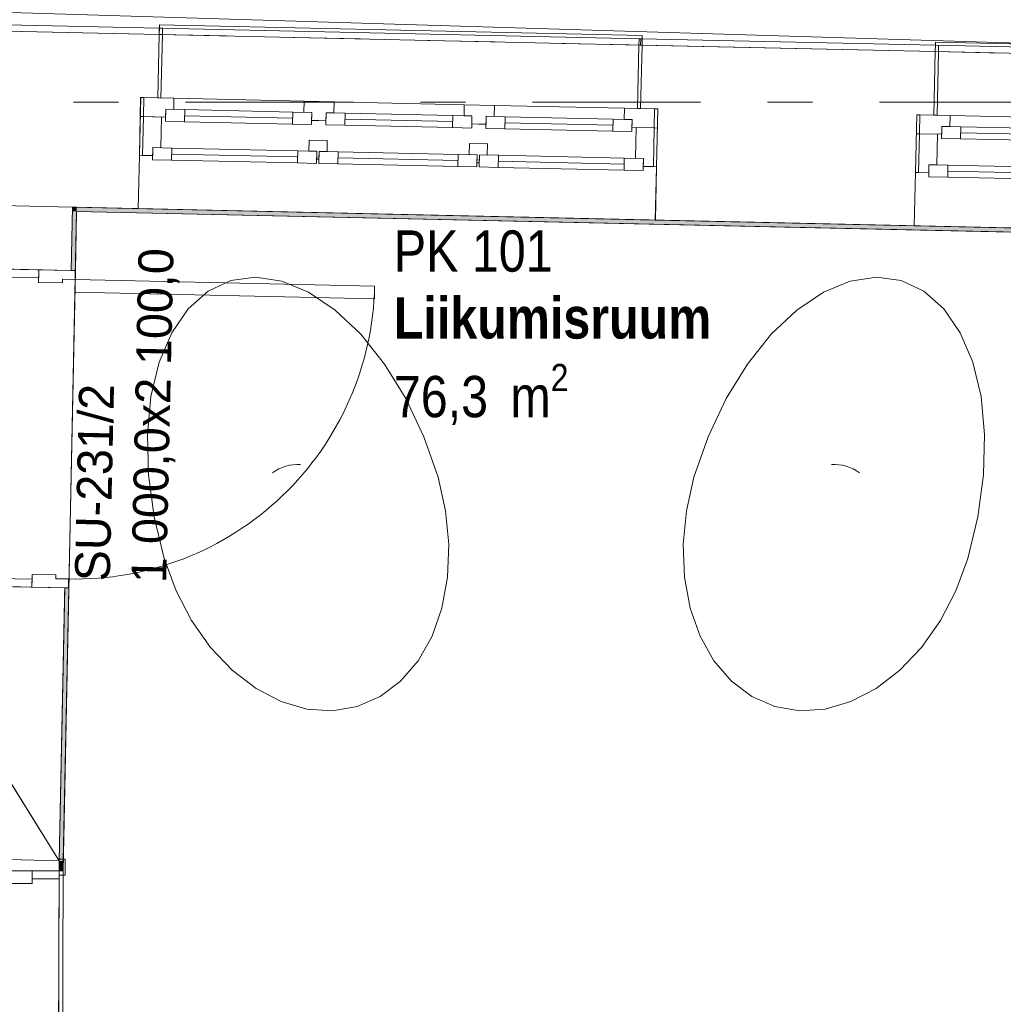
# Model space of a CAD drawing. Header units: millimetres. Extents: x 74467 to 235410, y -65 to 114857.
# Tile 147 of 256: x 115969 to 119069, y 64894 to 67996. Entities that reach past the tile are written whole.
import ezdxf
from ezdxf.enums import TextEntityAlignment as Align

# ---------------------------------------------------------------- set-up
doc = ezdxf.new("R2010")
doc.units = ezdxf.units.MM
doc.header["$MEASUREMENT"] = 0
for name, pattern in [('Katkend', [423.333333, 211.666667, -211.666667]), ('Katkend topelt', [1093.611073, 529.166651, -211.666656, 141.111112, -211.666656]), ('Wipeout_Contour', [1000, 0, -1000])]:
    doc.linetypes.add(name, pattern=pattern)
for name, color, linetype in [('00 Kunstikonkursi LÜ jaoks asendi 2D', 7, 'Continuous'), ('00 Teljed.AR', 7, 'Continuous'), ('1232 Välisseinad.AR', 7, 'Continuous'), ('1232 Välisseinad.VANA', 7, 'Continuous'), ('1235 Vahelaed.VANA', 7, 'Continuous'), ('1311 Siseseinad.VANA', 7, 'Continuous'), ('1326 Seinapinnad.SA', 7, 'Continuous'), ('1330 Sisustus.SA', 7, 'Continuous'), ('9350 Netopind.VANA', 7, 'Continuous'), ('Aken', 7, 'Continuous'), ('Ruumi tekst', 7, 'Continuous'), ('Uks', 7, 'Continuous'), ('Ukse tähis', 7, 'Continuous')]:
    doc.layers.add(name, color=color, linetype=linetype)
doc.styles.add('GENERATED_STYLE_2', font='txt', dxfattribs={"width": 0.84})
doc.styles.add('GENERATED_STYLE_3', font='txt')
doc.styles.add('GENERATED_STYLE_4', font='txt', dxfattribs={"width": 0.84})
pattern_1 = [(0, (0, 0), (0, 173.20508), [0, -100]), (0, (50, 86.6), (0, 173.20508), [0, -100])]

# ---------------------------------------------------------------- blocks, each defined once
blk = doc.blocks.new('Slab_34_1', base_point=(115881.5, 62115.1))
at = {"layer": '1235 Vahelaed.VANA', "color": 7, "linetype": 'Continuous', "lineweight": 13, "flags": 128}
blk.add_lwpolyline([(127873.2, 67146.3), (121610, 67284.6), (116135.5, 67405.6), (116093.4, 65345.4), (115893.4, 65351.4)], dxfattribs=at)
blk = doc.blocks.new('Slab_36_1', base_point=(116081.5, 62113))
at = {"layer": '1235 Vahelaed.VANA', "color": 7, "linetype": 'Continuous', "lineweight": 13, "flags": 128}
blk.add_lwpolyline([(123999.9, 62029.9), (121482.6, 62055.7), (118882.9, 62083.3), (118692.6, 62085.3), (118148.8, 62091.1), (116748.9, 62105.9), (116081.5, 62113), (116093.4, 65345.4), (116102.2, 65759.4), (116134.1, 67339.1), (116135.5, 67405.6), (117971.9, 67365), (118788, 67347), (120487.6, 67309.4), (121610, 67284.6), (122909.7, 67255.9)], dxfattribs=at)
blk = doc.blocks.new('Slab_37_1', base_point=(116081.5, 62113))
at = {"color": 254, "linetype": 'Wipeout_Contour', "lineweight": 0, "ltscale": 3789517.066129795}
blk.add_wipeout([(116081.5, 62113), (118148.8, 62091.1), (118692.6, 62085.3), (118882.9, 62083.3), (121482.6, 62055.7), (121482.6, 62696.5), (124000, 62696.5), (123999.9, 62029.9), (132092.6, 61996.9), (132092.6, 64355.4), (131297.3, 64355.4), (131287.7, 66947.2), (131292.6, 67659.7), (129692.7, 67676.9), (129687.7, 66958.3), (128548.4, 66966.2), (128548.4, 67121.4), (127873.5, 67121.4), (127873.2, 67146.3), (126689.6, 67172.4), (122909.7, 67255.9), (121610, 67284.6), (120487.6, 67309.4), (118788, 67347), (117971.9, 67365), (116135.5, 67405.6), (116093.4, 65345.4)], dxfattribs=at).dxf.layer = '1235 Vahelaed.VANA'
at = {"layer": '1235 Vahelaed.VANA', "color": 7, "linetype": 'Continuous', "lineweight": 13, "flags": 128}
for points in [[(116135.5, 67405.6), (117971.9, 67365), (118788, 67347), (120487.6, 67309.4), (121610, 67284.6), (122909.7, 67255.9)], [(116131.4, 67206.1), (116135.5, 67405.6)], [(116081.5, 62113), (116093.4, 65345.4), (116111, 66206.3)]]:
    blk.add_lwpolyline(points, dxfattribs=at)
blk = doc.blocks.new('Slab_38_1', base_point=(112423.1, 67516.3))
at = {"color": 254, "linetype": 'Wipeout_Contour', "lineweight": 0, "ltscale": 1063825.287622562}
blk.add_wipeout([(112423.1, 67516.3), (112331.2, 65873.4), (115831.9, 65765.2), (115841, 66211.8), (116111, 66206.3), (116131.4, 67206.1), (115861.1, 67212.1), (115865.9, 67428.1)], dxfattribs=at).dxf.layer = '1235 Vahelaed.VANA'
at = {"layer": '1235 Vahelaed.VANA', "color": 7, "linetype": 'Continuous', "lineweight": 13, "flags": 128}
for points in [[(116111, 66206.3), (115841, 66211.8), (115831.9, 65765.2), (112331.2, 65873.4), (112423.1, 67516.3)], [(112423.1, 67516.3), (115865.9, 67428.1), (115861.1, 67212.1), (116131.4, 67206.1)]]:
    blk.add_lwpolyline(points, dxfattribs=at)
blk = doc.blocks.new('Bean Bag 24[42]_1', base_point=(116600.7, 65704))
at = {"layer": '1330 Sisustus.SA', "color": 253, "linetype": 'Continuous', "lineweight": 13, "true_color": 0xa5a6a4}
for p, q in [((116633.9, 67174.1), (116562.3, 67140.5)), ((116712.2, 67185), (116633.9, 67174.1)), ((116794.8, 67172.8), (116712.2, 67185)), ((116879.3, 67138), (116794.8, 67172.8)), ((116562.3, 67140.5), (116499.7, 67085.3)), ((116963.1, 67081.5), (116879.3, 67138)), ((116499.7, 67085.3), (116447.9, 67009.9)), ((117043.6, 67005.1), (116963.1, 67081.5)), ((116447.9, 67009.9), (116408.5, 66916.9)), ((117118.4, 66911.1), (117043.6, 67005.1)), ((116408.5, 66916.9), (116382.6, 66809)), ((117185.3, 66802.4), (117118.4, 66911.1)), ((116382.6, 66809), (116371.2, 66689.4)), ((117242.1, 66682.3), (117185.3, 66802.4)), ((116371.2, 66689.4), (116374.5, 66561.8)), ((117287.2, 66554.4), (117242.1, 66682.3)), ((116374.5, 66561.8), (116392.4, 66430.2)), ((117311.2, 66449.2), (117287.2, 66554.4)), ((116392.4, 66430.2), (116424.3, 66298.4)), ((117321.5, 66343.4), (117311.2, 66449.2)), ((117317.5, 66240.1), (117321.5, 66343.4)), ((116424.3, 66298.4), (116461.5, 66197.1)), ((117299.6, 66142.4), (117317.5, 66240.1)), ((116461.5, 66197.1), (116510.7, 66102.8)), ((117268.2, 66053.3), (117299.6, 66142.4)), ((116510.7, 66102.8), (116570.3, 66018.3)), ((117224.2, 65975.6), (117268.2, 66053.3)), ((116570.3, 66018.3), (116638.6, 65946.2)), ((117169, 65911.6), (117224.2, 65975.6)), ((116638.6, 65946.2), (116713.6, 65888.8)), ((117104.4, 65863.2), (117169, 65911.6)), ((116713.6, 65888.8), (116792.8, 65847.6)), ((116792.8, 65847.6), (116873.9, 65824)), ((117032.1, 65832), (117104.4, 65863.2)), ((116873.9, 65824), (116954.5, 65818.8)), ((116954.5, 65818.8), (117032.1, 65832))]:
    blk.add_line(p, q, dxfattribs=at)
blk.add_arc((116845.8, 66459.9), 135, 86.5273, 126.5273, dxfattribs=at)
blk = doc.blocks.new('Liikumisruum_PK 101_14_1', base_point=(117048, 67372.4))
at = {"layer": '9350 Netopind.VANA', "color": 7, "linetype": 'Continuous', "lineweight": 13, "flags": 128}
blk.add_lwpolyline([(122905.6, 67243), (121605.9, 67271.7), (116148.2, 67392.3), (116106.3, 65314.1), (116101.9, 64114.1), (116096.8, 62885), (116084.4, 62885), (116081.5, 62113.4), (118692.6, 62085.3), (118692.6, 62886.5), (124193, 62874.1)], dxfattribs=at)
at = {"layer": 'Ruumi tekst', "color": 7, "lineweight": 13, "char_height": 130, "attachment_point": 1}
for s, insert, style in [('\\A1;{\\pql;\\pt0,4600;\\fArial|b0|i0|c0|p34;PK 101\\fArial|b0|i0|c0|p34;\\A1{\\H.66x;\\S^  ;}\\fArial|b0|i0|c0|p34;\\fArial|b0|i0|c0|p34;\\A1{\\H.66x;\\S^  ;}}', (117148, 67332.3), 'GENERATED_STYLE_4'), ('\\A1;{\\pql;\\pt0,500;\\fArial|b1|i0|c0|p34;Liikumisruum\\fArial|b1|i0|c0|p34;\\A1{\\H.66x;\\S^  ;}\\fArial|b1|i0|c0|p34;\\fArial|b1|i0|c0|p34;\\A1{\\H.66x;\\S^  ;}}', (117148, 67121.4), 'GENERATED_STYLE_2'), ('\\A1;{\\pql;\\pt0,4600;\\fArial|b0|i0|c0|p34;76,3\\fArial|b0|i0|c0|p34;\\A1{\\H.66x;\\S^  ;}\\fArial|b0|i0|c0|p34; m\\fArial|b0|i0|c0|p34;\\A1{\\H.66x;\\S2^  ;}}', (117148, 66911.7), 'GENERATED_STYLE_4')]:
    blk.add_mtext(s, dxfattribs=dict(at, insert=insert, style=style))
blk = doc.blocks.new('Opening_76_1')
at = {"color": 254, "linetype": 'Wipeout_Contour', "lineweight": 0, "ltscale": 550266.678758}
blk.add_wipeout([(118854.1, 67895.7), (120441.3, 67860.6), (120441.7, 67880.6), (118854.6, 67915.6)], dxfattribs=at).dxf.layer = '1232 Välisseinad.AR'
at = {"layer": '1232 Välisseinad.AR', "color": 7, "linetype": 'Continuous', "lineweight": 15, "flags": 128}
for points in [[(118854.6, 67915.6), (118854.1, 67895.7)], [(120441.3, 67860.6), (120441.7, 67880.6)]]:
    blk.add_lwpolyline(points, dxfattribs=at)
at = {"layer": '1232 Välisseinad.AR', "color": 7, "linetype": 'Continuous', "lineweight": 13, "flags": 128}
for points in [[(120441.7, 67880.6), (118854.6, 67915.6)], [(118854.1, 67895.7), (120441.3, 67860.6)]]:
    blk.add_lwpolyline(points, dxfattribs=at)
blk = doc.blocks.new('Opening_77_1')
at = {"color": 254, "linetype": 'Wipeout_Contour', "lineweight": 0, "ltscale": 541768.542751}
blk.add_wipeout([(116408.9, 67969.7), (116408.5, 67949.7), (117925.7, 67916.2), (117926.1, 67936.2)], dxfattribs=at).dxf.layer = '1232 Välisseinad.AR'
at = {"layer": '1232 Välisseinad.AR', "color": 7, "linetype": 'Continuous', "lineweight": 15, "flags": 128}
for points in [[(116408.9, 67969.7), (116408.5, 67949.7)], [(117925.7, 67916.2), (117926.1, 67936.2)]]:
    blk.add_lwpolyline(points, dxfattribs=at)
at = {"layer": '1232 Välisseinad.AR', "color": 7, "linetype": 'Continuous', "lineweight": 13, "flags": 128}
for points in [[(116408.5, 67949.7), (117925.7, 67916.2)], [(117926.1, 67936.2), (116408.9, 67969.7)]]:
    blk.add_lwpolyline(points, dxfattribs=at)
blk = doc.blocks.new('Opening_117_1')
at = {"color": 254, "linetype": 'Wipeout_Contour', "lineweight": 0, "ltscale": 530924.242609}
blk.add_wipeout([(115880.3, 65315), (115875.9, 64115), (115888.9, 64114.9), (115893.3, 65314.9)], dxfattribs=at).dxf.layer = '1326 Seinapinnad.SA'
at = {"color": 254, "linetype": 'Wipeout_Contour', "lineweight": 0, "ltscale": 531670.52181}
blk.add_wipeout([(116088.9, 64118), (116101.9, 64118), (116106.3, 65314.1), (116093.3, 65314.2)], dxfattribs=at).dxf.layer = '1326 Seinapinnad.SA'
at = {"layer": '1326 Seinapinnad.SA', "color": 7, "linetype": 'Continuous', "lineweight": 13, "flags": 128}
for points in [[(115880.3, 65315), (115875.9, 64115)], [(115888.9, 64114.9), (115893.3, 65314.9)], [(116093.3, 65314.2), (116088.9, 64118)], [(116101.9, 64118), (116106.3, 65314.1)], [(116088.9, 64118), (116101.9, 64118)]]:
    blk.add_lwpolyline(points, dxfattribs=at)
at = {"layer": '1326 Seinapinnad.SA', "color": 7, "linetype": 'Continuous', "lineweight": 15, "flags": 128}
for points in [[(115893.3, 65314.9), (115880.3, 65315)], [(116106.3, 65314.1), (116093.3, 65314.2)], [(115875.9, 64115), (115888.9, 64114.9)]]:
    blk.add_lwpolyline(points, dxfattribs=at)
blk = doc.blocks.new('Opening_118_1')
at = {"layer": '1326 Seinapinnad.SA', "color": 7, "linetype": 'Continuous', "lineweight": 13, "flags": 128}
for points in [[(115851.5, 67211.8), (115831, 66212)], [(116124, 66206), (116144.4, 67205.8)]]:
    blk.add_lwpolyline(points, dxfattribs=at)
at = {"layer": '1326 Seinapinnad.SA', "color": 7, "linetype": 'Continuous', "lineweight": 15, "flags": 128}
for points in [[(115861.4, 67211.6), (115851.5, 67211.8)], [(116131.4, 67206.1), (115861.5, 67211.6), (115861.4, 67211.6)], [(116144.4, 67205.8), (116131.4, 67206.1)], [(115831, 66212), (115841, 66211.8)], [(115841, 66211.8), (116111, 66206.3)], [(116111, 66206.3), (116124, 66206)]]:
    blk.add_lwpolyline(points, dxfattribs=at)
blk = doc.blocks.new('Door 24_21')
at = {"layer": 'Uks', "color": 7, "linetype": 'Continuous', "lineweight": 13}
for p, q in [((532, 1044), (532, 1144)), ((532, 1144), (572, 1144)), ((572, 1144), (572, 1044)), ((572, 1044), (532, 1044)), ((552, 1044), (552, 100)), ((532, 0), (532, 100)), ((532, 100), (572, 100)), ((572, 100), (572, 0)), ((-637, 0), (-637, 19)), ((-637, 19), (-587, 19)), ((-587, 0), (-637, 0)), ((-587, 19), (-587, 0)), ((572, 0), (532, 0)), ((587, 19), (637, 19)), ((587, 0), (587, 19)), ((637, 0), (587, 0)), ((637, 19), (637, 0)), ((-600, -200), (-600, -115)), ((-600, -115), (-575, -115)), ((-575, -115), (-575, -200)), ((575, -200), (575, -115)), ((575, -115), (600, -115)), ((600, -115), (600, -200)), ((-637, -219), (-637, -200)), ((-637, -200), (-587, -200)), ((-575, -200), (-600, -200)), ((-587, -200), (-587, -219)), ((600, -200), (575, -200)), ((587, -200), (637, -200)), ((587, -219), (587, -200)), ((637, -200), (637, -219)), ((-587, -219), (-637, -219)), ((637, -219), (587, -219))]:
    blk.add_line(p, q, dxfattribs=at)
at = {"layer": 'Uks', "color": 7, "linetype": 'Continuous', "lineweight": 15}
for p, q in [((-600, 0), (-637, 0)), ((-600, 0), (-637, 0)), ((-572, 0), (-600, 0)), ((-600, 0), (-600, -115)), ((-600, 0), (-600, -115)), ((-600, 0), (-600, -115)), ((-572, -40), (-572, 0)), ((600, 0), (572, 0)), ((572, 0), (572, -40)), ((600, -115), (600, 0)), ((600, 0), (600, -115)), ((600, 0), (600, -115)), ((600, 0), (637, 0)), ((600, 0), (637, 0)), ((-560, -40), (-572, -40)), ((-560, -115), (-560, -40)), ((572, -40), (560, -40)), ((560, -40), (560, -115)), ((-600, -115), (-560, -115)), ((-600, -115), (-600, -200)), ((-600, -115), (-600, -200)), ((560, -115), (600, -115)), ((600, -115), (600, -200)), ((600, -115), (600, -200)), ((-600, -200), (-637, -200)), ((-600, -200), (-637, -200)), ((600, -200), (637, -200)), ((600, -200), (637, -200))]:
    blk.add_line(p, q, dxfattribs=at)
at = {"layer": 'Uks', "color": 7, "linetype": 'Continuous', "lineweight": 13, "flags": 128}
for points in [[(552, 1044), (552, 100), (532, 100), (532, 1044)], [(572, 1044), (572, 100), (552, 100), (552, 1044)]]:
    blk.add_lwpolyline(points, close=True, dxfattribs=at)
at = {"layer": 'Uks', "color": 7, "linetype": 'Continuous', "lineweight": 13}
blk.add_arc((572, 0), 1144, 90, 180, dxfattribs=at)
blk = doc.blocks.new('Door 24_22')
at = {"layer": 'Uks', "color": 7, "linetype": 'Continuous', "lineweight": 13}
for p, q in [((432, 0), (432, 944)), ((432, 944), (472, 944)), ((472, 944), (472, 0)), ((-472, 0), (-500, 0)), ((-500, 0), (-500, -115)), ((-472, -40), (-472, 0)), ((472, 0), (432, 0)), ((500, 0), (472, 0)), ((472, 0), (472, -40)), ((500, -115), (500, 0)), ((-460, -40), (-472, -40)), ((-460, -115), (-460, -40)), ((472, -40), (460, -40)), ((460, -40), (460, -115)), ((-475, -115), (-500, -115)), ((-500, -115), (-500, -275)), ((-500, -115), (-460, -115)), ((-475, -275), (-475, -115)), ((460, -115), (500, -115)), ((500, -115), (475, -115)), ((475, -115), (475, -275)), ((500, -275), (500, -115)), ((-487, -256), (-537, -256)), ((-537, -256), (-537, -275)), ((-537, -275), (-487, -275)), ((-487, -275), (-537, -275)), ((-537, -275), (-537, -294)), ((-500, -275), (-537, -275)), ((-500, -275), (-537, -275)), ((-500, -275), (-475, -275)), ((-487, -275), (-487, -256)), ((-487, -294), (-487, -275)), ((475, -275), (500, -275)), ((537, -256), (487, -256)), ((487, -256), (487, -275)), ((487, -275), (537, -275)), ((537, -275), (487, -275)), ((487, -275), (487, -294)), ((500, -275), (537, -275)), ((500, -275), (537, -275)), ((537, -275), (537, -256)), ((537, -294), (537, -275)), ((-537, -294), (-487, -294)), ((487, -294), (537, -294))]:
    blk.add_line(p, q, dxfattribs=at)
blk.add_arc((472, 0), 944, 90, 180, dxfattribs=at)
blk = doc.blocks.new('Door Stamp 24')
at = {"layer": 'Ukse tähis', "color": 7, "lineweight": 13, "style": 'GENERATED_STYLE_2'}
for tag, p in [('AC_WIDO_ID', (-460.3, -326.6)), ('AC_TextStyle_4', (-460.3, -506))]:
    blk.add_attdef(tag, text='', height=110, dxfattribs=at).set_placement(p, align=Align.TOP_LEFT)
blk = doc.blocks.new('Wall_694_1', base_point=(116081.5, 62113.4))
at = {"layer": '1311 Siseseinad.VANA', "color": 7, "linetype": 'Continuous', "lineweight": 15}
for p, q in [((116093.3, 65314.2), (116093.4, 65351.2)), ((115893.3, 65314.9), (116008.3, 65314.5)), ((116008.3, 65314.5), (116093.3, 65314.2))]:
    blk.add_line(p, q, dxfattribs=at)
at = {"layer": '1311 Siseseinad.VANA', "color": 7, "linetype": 'Continuous', "lineweight": 15, "flags": 128}
for points in [[(116093.4, 65345.4), (115893.4, 65351.4)], [(116093.3, 65314.2), (116093.4, 65345.4)]]:
    blk.add_lwpolyline(points, dxfattribs=at)
at = {"layer": 'Uks', "color": 7, "linetype": 'Continuous', "lineweight": 13, "xscale": -1, "zscale": 1000, "rotation": 268.7345291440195}
blk.add_blockref('Door 24_22', (116133.3, 66705.9), dxfattribs=at)
at = {"layer": 'Uks', "color": 7, "linetype": 'Continuous', "lineweight": 13, "zscale": 1000, "rotation": 89.78909115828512}
blk.add_blockref('Door 24_21', (115891.1, 64714.9), dxfattribs=at)
at = {"layer": 'Ukse tähis', "color": 7, "lineweight": 13}
ref = blk.add_blockref('Door Stamp 24', (115858.4, 66712), dxfattribs=dict(at, rotation=268.7345291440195))
ref.add_attrib('A', '1\xa0000,0x2\xa0100,0', dxfattribs={"color": 7, "lineweight": 13, "height": 110, "rotation": 88.7345, "style": 'GENERATED_STYLE_2'}).set_placement((116320.5, 66222.7), align=Align.TOP_LEFT)
ref.add_attrib('AC_WIDO_ID', 'SU-231/2', dxfattribs={"color": 7, "lineweight": 13, "height": 110, "rotation": 88.7345, "style": 'GENERATED_STYLE_2'}).set_placement((116142.6, 66228.1), align=Align.TOP_LEFT)
blk = doc.blocks.new('Wall_696_1', base_point=(115865.5, 67411.5))
at = {"layer": '1311 Siseseinad.VANA', "color": 7, "linetype": 'Continuous', "lineweight": 15, "flags": 128}
for points in [[(115865.5, 67411.5), (115861.4, 67211.6)], [(116135.5, 67405.6), (115865.5, 67411.5)], [(116131.4, 67206.1), (116135.5, 67405.6)], [(115841, 66211.8), (115831.9, 65765.2)], [(116093.4, 65345.4), (116111, 66206.3)], [(115831.9, 65765.2), (116093.4, 65345.4)]]:
    blk.add_lwpolyline(points, dxfattribs=at)
blk = doc.blocks.new('Wall_706_1', base_point=(115852.5, 65352.7))
at = {"layer": '1311 Siseseinad.VANA', "color": 7, "linetype": 'Continuous', "lineweight": 15, "flags": 128}
for points in [[(116093.4, 65345.4), (115852.5, 65732.1)], [(115852.5, 65732.1), (115852.5, 65542.4)], [(115852.5, 65542.4), (115852.5, 65352.7)], [(115852.5, 65352.7), (116093.4, 65345.4)]]:
    blk.add_lwpolyline(points, dxfattribs=at)
blk = doc.blocks.new('Wall_719_1', base_point=(111952, 68048.1))
at = {"layer": '1232 Välisseinad.AR', "linetype": 'Continuous', "lineweight": 13, "true_color": 0x8c8d8c}
h = blk.add_hatch(dxfattribs=at)
h.set_pattern_fill('Krohv_0001', color=252, style=0, pattern_type=2)
h.set_pattern_definition(pattern_1)
h.paths.add_polyline_path([(115347, 67993.1), (115346.6, 67973.1), (116408.5, 67949.7), (116408.9, 67969.7)])
h = blk.add_hatch(dxfattribs=at)
h.set_pattern_fill('Krohv_0001', color=252, style=0, pattern_type=2)
h.set_pattern_definition(pattern_1)
h.paths.add_polyline_path([(117925.7, 67916.2), (118854.1, 67895.7), (118854.6, 67915.6), (117926.1, 67936.2)])
at = {"layer": '1232 Välisseinad.AR', "color": 7, "linetype": 'Continuous', "lineweight": 15, "flags": 128}
for points in [[(116408.9, 67969.7), (115347, 67993.1)], [(115346.6, 67973.1), (116408.5, 67949.7)], [(117925.7, 67916.2), (118854.1, 67895.7)], [(118854.6, 67915.6), (117926.1, 67936.2)]]:
    blk.add_lwpolyline(points, dxfattribs=at)
blk = doc.blocks.new('Wall_819_1', base_point=(116135.5, 67405.6))
at = {"layer": '1326 Seinapinnad.SA', "linetype": 'Continuous', "lineweight": 13, "true_color": 0xffdb48}
for points in [[(116131.4, 67206.1), (116144.4, 67205.8), (116148.2, 67392.3), (116135.2, 67392.6)], [(116135.2, 67392.6), (116148.2, 67392.3), (116135.5, 67405.6)], [(116148.4, 67405.3), (116135.5, 67405.6), (116148.2, 67392.3)], [(116093.4, 65345.4), (116106.4, 65345.2), (116124, 66206), (116111, 66206.3)]]:
    blk.add_hatch(color=41, dxfattribs=at).paths.add_polyline_path(points)
at = {"layer": '1326 Seinapinnad.SA', "color": 7, "linetype": 'Continuous', "lineweight": 15, "flags": 128}
for points in [[(116135.5, 67405.6), (116131.4, 67206.1)], [(116135.5, 67405.6), (116148.4, 67405.3)], [(116144.4, 67205.8), (116148.2, 67392.3)], [(116111, 66206.3), (116093.4, 65345.4)], [(116106.4, 65345.2), (116124, 66206)]]:
    blk.add_lwpolyline(points, dxfattribs=at)
blk = doc.blocks.new('Wall_829_1', base_point=(116093.4, 65345.4))
at = {"layer": '1326 Seinapinnad.SA', "linetype": 'Continuous', "lineweight": 13, "true_color": 0xffdb48}
blk.add_hatch(color=41, dxfattribs=at).paths.add_polyline_path([(116093.4, 65345.4), (116093.3, 65314.2), (116106.3, 65314.1), (116106.4, 65345.2)])
at = {"layer": '1326 Seinapinnad.SA', "color": 7, "linetype": 'Continuous', "lineweight": 15, "flags": 128}
for points in [[(116093.4, 65345.4), (116093.3, 65314.2)], [(116106.3, 65314.1), (116106.4, 65345.2)]]:
    blk.add_lwpolyline(points, dxfattribs=at)
blk = doc.blocks.new('Triple Historic Window 24_14')
at = {"layer": 'Aken', "color": 7, "linetype": 'Continuous', "lineweight": 13}
for p, q in [((-815, 168), (815, 168)), ((-675, -109), (-335, -109)), ((-170, -109), (170, -109)), ((335, -109), (675, -109)), ((-751, -182), (-761, -182)), ((-761, -182), (-761, -382)), ((-751, -382), (-751, -182)), ((-300, -182), (-710, -182)), ((205, -182), (-205, -182)), ((710, -182), (300, -182)), ((761, -182), (751, -182)), ((751, -182), (751, -382)), ((761, -382), (761, -182)), ((-761, -382), (-751, -382)), ((-751, -382), (-761, -382)), ((-761, -382), (-761, -402)), ((-761, -402), (-761, -412)), ((-761, -402), (-751, -402)), ((-751, -402), (-751, -382)), ((751, -382), (761, -382)), ((761, -382), (751, -382)), ((751, -382), (751, -402)), ((751, -402), (761, -402)), ((761, -412), (761, -382)), ((761, -402), (761, -382)), ((-761, -412), (761, -412))]:
    blk.add_line(p, q, dxfattribs=at)
at = {"layer": 'Aken', "color": 7, "linetype": 'Continuous', "lineweight": 15}
for p, q in [((-815, 0), (-815, 168)), ((815, 0), (815, 168)), ((-815, 0), (-805, 0)), ((-815, -182), (-815, 0)), ((-815, -182), (-815, 0)), ((-805, 0), (-773, 0)), ((-805, -122), (-805, 0)), ((-773, 13), (-713, 13)), ((-773, -25), (-773, 13)), ((-773, 0), (-773, -25)), ((-713, 13), (-713, -25)), ((-713, 13), (-316, 13)), ((-316, -25), (-316, 13)), ((-316, 13), (-256, 13)), ((-256, 13), (-256, -25)), ((-256, -25), (-256, 0)), ((-256, 0), (-249, 0)), ((-249, 13), (-189, 13)), ((-249, -25), (-249, 13)), ((-249, 0), (-249, -25)), ((-189, 13), (-189, -25)), ((-189, 13), (189, 13)), ((189, -25), (189, 13)), ((189, 13), (249, 13)), ((249, 13), (249, -25)), ((249, -25), (249, 0)), ((249, 0), (256, 0)), ((256, 13), (316, 13)), ((256, -25), (256, 13)), ((256, 0), (256, -25)), ((316, 13), (316, -25)), ((316, 13), (713, 13)), ((713, -25), (713, 13)), ((713, 13), (773, 13)), ((773, 13), (773, -25)), ((773, -25), (773, 0)), ((773, 0), (805, 0)), ((805, 0), (815, 0)), ((805, -122), (805, 0)), ((815, -182), (815, 0)), ((815, -182), (815, 0)), ((-773, -25), (-748, -25)), ((-713, -25), (-773, -25)), ((-748, -25), (-748, -122)), ((-713, -6), (-316, -6)), ((-316, -25), (-713, -25)), ((-256, -25), (-316, -25)), ((-281, -60), (-281, -25)), ((-281, -25), (-256, -25)), ((-189, -25), (-249, -25)), ((-249, -25), (-224, -25)), ((-224, -25), (-224, -60)), ((-189, -6), (189, -6)), ((189, -25), (-189, -25)), ((249, -25), (189, -25)), ((224, -60), (224, -25)), ((224, -25), (249, -25)), ((316, -25), (256, -25)), ((256, -25), (281, -25)), ((281, -25), (281, -60)), ((316, -6), (713, -6)), ((713, -25), (316, -25)), ((773, -25), (713, -25)), ((748, -122), (748, -25)), ((748, -25), (773, -25)), ((-224, -60), (-281, -60)), ((281, -60), (224, -60)), ((-805, -122), (-815, -122)), ((-815, -122), (-805, -122)), ((-748, -122), (-805, -122)), ((-805, -122), (-735, -122)), ((-805, -182), (-805, -122)), ((-735, -109), (-675, -109)), ((-735, -147), (-735, -109)), ((-735, -122), (-735, -147)), ((-675, -109), (-675, -147)), ((-675, -109), (-335, -109)), ((-335, -147), (-335, -109)), ((-335, -109), (-275, -109)), ((-275, -109), (-275, -147)), ((-275, -147), (-275, -122)), ((-275, -122), (-252.5, -122)), ((-252.5, -122), (-230, -122)), ((-230, -109), (-170, -109)), ((-230, -147), (-230, -109)), ((-230, -122), (-230, -147)), ((-170, -109), (-170, -147)), ((-170, -109), (170, -109)), ((170, -147), (170, -109)), ((170, -109), (230, -109)), ((230, -109), (230, -147)), ((230, -147), (230, -122)), ((230, -122), (252.5, -122)), ((252.5, -122), (275, -122)), ((275, -109), (335, -109)), ((275, -147), (275, -109)), ((275, -122), (275, -147)), ((335, -109), (335, -147)), ((335, -109), (675, -109)), ((675, -147), (675, -109)), ((675, -109), (735, -109)), ((735, -109), (735, -147)), ((735, -147), (735, -122)), ((735, -122), (805, -122)), ((805, -122), (748, -122)), ((815, -122), (805, -122)), ((805, -122), (815, -122)), ((805, -182), (805, -122)), ((-735, -147), (-710, -147)), ((-675, -147), (-735, -147)), ((-710, -147), (-710, -182)), ((-675, -128), (-335, -128)), ((-335, -147), (-675, -147)), ((-275, -147), (-335, -147)), ((-300, -182), (-300, -147)), ((-300, -147), (-275, -147)), ((-230, -147), (-205, -147)), ((-170, -147), (-230, -147)), ((-205, -147), (-205, -182)), ((-170, -128), (170, -128)), ((170, -147), (-170, -147)), ((230, -147), (170, -147)), ((205, -182), (205, -147)), ((205, -147), (230, -147)), ((275, -147), (300, -147)), ((335, -147), (275, -147)), ((300, -147), (300, -182)), ((335, -128), (675, -128)), ((675, -147), (335, -147)), ((735, -147), (675, -147)), ((710, -182), (710, -147)), ((710, -147), (735, -147)), ((-805, -182), (-815, -182)), ((-761, -182), (-815, -182)), ((-761, -182), (-815, -182)), ((-710, -182), (-805, -182)), ((-761, -382), (-761, -182)), ((-761, -382), (-761, -182)), ((-761, -382), (-761, -182)), ((-252.5, -182), (-300, -182)), ((-205, -182), (-252.5, -182)), ((252.5, -182), (205, -182)), ((300, -182), (252.5, -182)), ((805, -182), (710, -182)), ((761, -182), (815, -182)), ((761, -182), (815, -182)), ((761, -382), (761, -182)), ((761, -382), (761, -182)), ((761, -382), (761, -182)), ((815, -182), (805, -182))]:
    blk.add_line(p, q, dxfattribs=at)
at = {"layer": 'Aken', "color": 7, "linetype": 'Katkend', "lineweight": 13}
blk.add_line((-761, -382), (761, -382), dxfattribs=at)
blk = doc.blocks.new('Triple Historic Window 24_15')
at = {"layer": 'Aken', "color": 7, "linetype": 'Continuous', "lineweight": 13}
for p, q in [((-850, 168), (850, 168)), ((-710, -109), (-346.7, -109)), ((-181.7, -109), (181.7, -109)), ((346.7, -109), (710, -109)), ((-786, -182), (-796, -182)), ((-796, -182), (-796, -382)), ((-786, -382), (-786, -182)), ((-311.7, -182), (-745, -182)), ((216.7, -182), (-216.7, -182)), ((745, -182), (311.7, -182)), ((796, -182), (786, -182)), ((786, -182), (786, -382)), ((796, -382), (796, -182)), ((-796, -382), (-786, -382)), ((-786, -382), (-796, -382)), ((-796, -382), (-796, -402)), ((-796, -402), (-796, -412)), ((-796, -402), (-786, -402)), ((-786, -402), (-786, -382)), ((786, -382), (796, -382)), ((796, -382), (786, -382)), ((786, -382), (786, -402)), ((786, -402), (796, -402)), ((796, -412), (796, -382)), ((796, -402), (796, -382)), ((-796, -412), (796, -412))]:
    blk.add_line(p, q, dxfattribs=at)
at = {"layer": 'Aken', "color": 7, "linetype": 'Continuous', "lineweight": 15}
for p, q in [((-850, 0), (-850, 168)), ((850, 0), (850, 168)), ((-850, 0), (-840, 0)), ((-850, -182), (-850, 0)), ((-850, -182), (-850, 0)), ((-840, 0), (-808, 0)), ((-840, -122), (-840, 0)), ((-808, 13), (-748, 13)), ((-808, -25), (-808, 13)), ((-808, 0), (-808, -25)), ((-748, 13), (-748, -25)), ((-748, 13), (-327.7, 13)), ((-327.7, -25), (-327.7, 13)), ((-327.7, 13), (-267.7, 13)), ((-267.7, 13), (-267.7, -25)), ((-267.7, -25), (-267.7, 0)), ((-267.7, 0), (-260.7, 0)), ((-260.7, 13), (-200.7, 13)), ((-260.7, -25), (-260.7, 13)), ((-260.7, 0), (-260.7, -25)), ((-200.7, 13), (-200.7, -25)), ((-200.7, 13), (200.7, 13)), ((200.7, -25), (200.7, 13)), ((200.7, 13), (260.7, 13)), ((260.7, 13), (260.7, -25)), ((260.7, -25), (260.7, 0)), ((260.7, 0), (267.7, 0)), ((267.7, 13), (327.7, 13)), ((267.7, -25), (267.7, 13)), ((267.7, 0), (267.7, -25)), ((327.7, 13), (327.7, -25)), ((327.7, 13), (748, 13)), ((748, -25), (748, 13)), ((748, 13), (808, 13)), ((808, 13), (808, -25)), ((808, -25), (808, 0)), ((808, 0), (840, 0)), ((840, 0), (850, 0)), ((840, -122), (840, 0)), ((850, -182), (850, 0)), ((850, -182), (850, 0)), ((-808, -25), (-783, -25)), ((-748, -25), (-808, -25)), ((-783, -25), (-783, -122)), ((-748, -6), (-327.7, -6)), ((-327.7, -25), (-748, -25)), ((-267.7, -25), (-327.7, -25)), ((-292.7, -60), (-292.7, -25)), ((-292.7, -25), (-267.7, -25)), ((-200.7, -25), (-260.7, -25)), ((-260.7, -25), (-235.7, -25)), ((-235.7, -25), (-235.7, -60)), ((-200.7, -6), (200.7, -6)), ((200.7, -25), (-200.7, -25)), ((260.7, -25), (200.7, -25)), ((235.7, -60), (235.7, -25)), ((235.7, -25), (260.7, -25)), ((327.7, -25), (267.7, -25)), ((267.7, -25), (292.7, -25)), ((292.7, -25), (292.7, -60)), ((327.7, -6), (748, -6)), ((748, -25), (327.7, -25)), ((808, -25), (748, -25)), ((783, -122), (783, -25)), ((783, -25), (808, -25)), ((-235.7, -60), (-292.7, -60)), ((292.7, -60), (235.7, -60)), ((-840, -122), (-850, -122)), ((-850, -122), (-840, -122)), ((-783, -122), (-840, -122)), ((-840, -122), (-770, -122)), ((-840, -182), (-840, -122)), ((-770, -109), (-710, -109)), ((-770, -147), (-770, -109)), ((-770, -122), (-770, -147)), ((-710, -109), (-710, -147)), ((-710, -109), (-346.7, -109)), ((-346.7, -147), (-346.7, -109)), ((-346.7, -109), (-286.7, -109)), ((-286.7, -109), (-286.7, -147)), ((-286.7, -147), (-286.7, -122)), ((-286.7, -122), (-264.2, -122)), ((-264.2, -122), (-241.7, -122)), ((-241.7, -109), (-181.7, -109)), ((-241.7, -147), (-241.7, -109)), ((-241.7, -122), (-241.7, -147)), ((-181.7, -109), (-181.7, -147)), ((-181.7, -109), (181.7, -109)), ((181.7, -147), (181.7, -109)), ((181.7, -109), (241.7, -109)), ((241.7, -109), (241.7, -147)), ((241.7, -147), (241.7, -122)), ((241.7, -122), (264.2, -122)), ((264.2, -122), (286.7, -122)), ((286.7, -109), (346.7, -109)), ((286.7, -147), (286.7, -109)), ((286.7, -122), (286.7, -147)), ((346.7, -109), (346.7, -147)), ((346.7, -109), (710, -109)), ((710, -147), (710, -109)), ((710, -109), (770, -109)), ((770, -109), (770, -147)), ((770, -147), (770, -122)), ((770, -122), (840, -122)), ((840, -122), (783, -122)), ((850, -122), (840, -122)), ((840, -122), (850, -122)), ((840, -182), (840, -122)), ((-770, -147), (-745, -147)), ((-710, -147), (-770, -147)), ((-745, -147), (-745, -182)), ((-710, -128), (-346.7, -128)), ((-346.7, -147), (-710, -147)), ((-286.7, -147), (-346.7, -147)), ((-311.7, -182), (-311.7, -147)), ((-311.7, -147), (-286.7, -147)), ((-241.7, -147), (-216.7, -147)), ((-181.7, -147), (-241.7, -147)), ((-216.7, -147), (-216.7, -182)), ((-181.7, -128), (181.7, -128)), ((181.7, -147), (-181.7, -147)), ((241.7, -147), (181.7, -147)), ((216.7, -182), (216.7, -147)), ((216.7, -147), (241.7, -147)), ((286.7, -147), (311.7, -147)), ((346.7, -147), (286.7, -147)), ((311.7, -147), (311.7, -182)), ((346.7, -128), (710, -128)), ((710, -147), (346.7, -147)), ((770, -147), (710, -147)), ((745, -182), (745, -147)), ((745, -147), (770, -147)), ((-840, -182), (-850, -182)), ((-796, -182), (-850, -182)), ((-796, -182), (-850, -182)), ((-745, -182), (-840, -182)), ((-796, -382), (-796, -182)), ((-796, -382), (-796, -182)), ((-796, -382), (-796, -182)), ((-264.2, -182), (-311.7, -182)), ((-216.7, -182), (-264.2, -182)), ((264.2, -182), (216.7, -182)), ((311.7, -182), (264.2, -182)), ((840, -182), (745, -182)), ((796, -182), (850, -182)), ((796, -182), (850, -182)), ((796, -382), (796, -182)), ((796, -382), (796, -182)), ((796, -382), (796, -182)), ((850, -182), (840, -182))]:
    blk.add_line(p, q, dxfattribs=at)
at = {"layer": 'Aken', "color": 7, "linetype": 'Katkend', "lineweight": 13}
blk.add_line((-796, -382), (796, -382), dxfattribs=at)
blk = doc.blocks.new('Wall_870_1', base_point=(121462.5, 67838))
at = {"layer": '1232 Välisseinad.VANA', "color": 7, "linetype": 'Continuous', "lineweight": 15}
for p, q in [((116408.5, 67949.7), (116404.1, 67749.7)), ((116408.5, 67949.7), (116404.1, 67749.7)), ((117930.1, 67916.1), (117925.7, 67716.1)), ((117930.1, 67916.1), (117925.7, 67716.1)), ((118854.1, 67895.7), (118849.7, 67695.7)), ((118854.1, 67895.7), (118849.7, 67695.7)), ((116350.1, 67750.9), (116346.1, 67569)), ((116404.1, 67749.7), (116350.1, 67750.9)), ((117925.7, 67716.1), (117979.7, 67714.9)), ((117979.7, 67714.9), (117975.7, 67533)), ((118795.7, 67696.9), (118791.7, 67514.9)), ((118849.7, 67695.7), (118795.7, 67696.9)), ((116346.1, 67569), (116342.3, 67401)), ((117975.7, 67533), (117971.9, 67365)), ((118791.7, 67514.9), (118788, 67347))]:
    blk.add_line(p, q, dxfattribs=at)
at = {"layer": '1232 Välisseinad.VANA', "color": 7, "linetype": 'Continuous', "lineweight": 15, "flags": 128}
for points in [[(116408.5, 67949.7), (115351, 67973)], [(118854.1, 67895.7), (117930.1, 67916.1)], [(115865.5, 67411.5), (116135.5, 67405.6)], [(116135.5, 67405.6), (116342.3, 67401)], [(117971.9, 67365), (118788, 67347)]]:
    blk.add_lwpolyline(points, dxfattribs=at)
at = {"layer": 'Aken', "color": 7, "linetype": 'Continuous', "lineweight": 13, "xscale": -0.9999999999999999, "zscale": 1000, "rotation": 178.7345302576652}
for name, p in [('Triple Historic Window 24_14', (117160.9, 67551)), ('Triple Historic Window 24_15', (119641.5, 67496.2))]:
    blk.add_blockref(name, p, dxfattribs=at)
blk = doc.blocks.new('Wall_871_1', base_point=(122909.7, 67255.9))
at = {"layer": '1326 Seinapinnad.SA', "linetype": 'Continuous', "lineweight": 13, "true_color": 0xffdb48}
blk.add_hatch(color=41, dxfattribs=at).paths.add_polyline_path([(116148.2, 67392.3), (121609.7, 67271.6), (121610, 67284.6), (116148.4, 67405.3)])
at = {"layer": '1326 Seinapinnad.SA', "color": 7, "linetype": 'Continuous', "lineweight": 15, "flags": 128}
for points in [[(116148.2, 67392.3), (121609.7, 67271.6)], [(121610, 67284.6), (116148.4, 67405.3)]]:
    blk.add_lwpolyline(points, dxfattribs=at)
blk = doc.blocks.new('Bean Bag 24[727]_1', base_point=(118780.2, 65704))
at = {"layer": '1330 Sisustus.SA', "color": 253, "linetype": 'Continuous', "lineweight": 13, "true_color": 0xa5a6a4}
for p, q in [((118501.7, 67138), (118586.2, 67172.8)), ((118586.2, 67172.8), (118668.8, 67185)), ((118668.8, 67185), (118747.1, 67174.1)), ((118747.1, 67174.1), (118818.6, 67140.5)), ((118417.9, 67081.5), (118501.7, 67138)), ((118818.6, 67140.5), (118881.3, 67085.3)), ((118337.4, 67005.1), (118417.9, 67081.5)), ((118881.3, 67085.3), (118933.1, 67009.9)), ((118262.5, 66911.1), (118337.4, 67005.1)), ((118933.1, 67009.9), (118972.5, 66916.9)), ((118195.7, 66802.4), (118262.5, 66911.1)), ((118972.5, 66916.9), (118998.3, 66809)), ((118138.9, 66682.3), (118195.7, 66802.4)), ((118998.3, 66809), (119009.8, 66689.4)), ((118093.8, 66554.4), (118138.9, 66682.3)), ((119009.8, 66689.4), (119006.5, 66561.8)), ((118069.7, 66449.2), (118093.8, 66554.4)), ((119006.5, 66561.8), (118988.6, 66430.2)), ((118059.5, 66343.4), (118069.7, 66449.2)), ((118988.6, 66430.2), (118956.6, 66298.4)), ((118063.4, 66240.1), (118059.5, 66343.4)), ((118956.6, 66298.4), (118919.4, 66197.1)), ((118081.4, 66142.4), (118063.4, 66240.1)), ((118919.4, 66197.1), (118870.3, 66102.8)), ((118112.8, 66053.3), (118081.4, 66142.4)), ((118870.3, 66102.8), (118810.6, 66018.3)), ((118156.8, 65975.6), (118112.8, 66053.3)), ((118810.6, 66018.3), (118742.3, 65946.2)), ((118211.9, 65911.6), (118156.8, 65975.6)), ((118742.3, 65946.2), (118667.4, 65888.8)), ((118276.6, 65863.2), (118211.9, 65911.6)), ((118667.4, 65888.8), (118588.2, 65847.6)), ((118348.8, 65832), (118276.6, 65863.2)), ((118588.2, 65847.6), (118507, 65824)), ((118426.4, 65818.8), (118348.8, 65832)), ((118507, 65824), (118426.4, 65818.8))]:
    blk.add_line(p, q, dxfattribs=at)
blk.add_arc((118535.2, 66459.9), 135, 53.4727, 93.4727, dxfattribs=at)
blk = doc.blocks.new('Standard grid marker_7')
at = {"layer": '00 Teljed.AR', "color": 252, "linetype": 'Katkend topelt', "lineweight": 13, "true_color": 0x8c8d8c}
blk.add_line((1179.4, 0), (38064.5, 0), dxfattribs=at)
at = {"layer": '00 Teljed.AR', "color": 252, "lineweight": 13, "true_color": 0x8c8d8c, "style": 'GENERATED_STYLE_3'}
for tag, p in [('AC_MarkerText_1_0', (-200, -191.4)), ('AC_MarkerText_1_1', (39443.9, -191.4))]:
    blk.add_attdef(tag, text='', height=200, rotation=180, dxfattribs=at).set_placement(p, align=Align.TOP_CENTER)

msp = doc.modelspace()

# ---------------------------------------------------------------- block references
at = {"layer": '1235 Vahelaed.VANA', "color": 7, "linetype": 'Continuous', "lineweight": 13}
for name, p in [('Slab_34_1', (115881.5, 62115.1)), ('Slab_36_1', (116081.5, 62113))]:
    msp.add_blockref(name, p, dxfattribs=at)

# ---------------------------------------------------------------- next in the draw order: block references
msp.add_blockref('Slab_37_1', (116081.5, 62113), dxfattribs=at)

# ---------------------------------------------------------------- next in the draw order: block references
msp.add_blockref('Slab_38_1', (112423.1, 67516.3), dxfattribs=at)
at = {"layer": '1311 Siseseinad.VANA', "color": 7, "lineweight": 15}
msp.add_blockref('Wall_706_1', (115852.5, 65352.7), dxfattribs=at)
at = {"layer": '1326 Seinapinnad.SA', "color": 7, "lineweight": 15}
msp.add_blockref('Wall_871_1', (122909.7, 67255.9), dxfattribs=at)
at = {"layer": '1330 Sisustus.SA', "color": 253, "linetype": 'Continuous', "lineweight": 13, "true_color": 0xa5a6a4}
for name, p in [('Bean Bag 24[42]_1', (116600.7, 65704)), ('Bean Bag 24[727]_1', (118780.2, 65704))]:
    msp.add_blockref(name, p, dxfattribs=at)

# ---------------------------------------------------------------- next in the draw order: linework, layer by layer
at = {"layer": '00 Kunstikonkursi LÜ jaoks asendi 2D', "color": 7, "linetype": 'Continuous', "lineweight": 13, "flags": 128}
msp.add_lwpolyline([(139640.4, 67681.9), (121180.2, 68000.7), (121160.5, 67860.6), (111756.5, 68146.9), (111701.4, 66296.5), (110188.7, 66348.1), (110088, 66347.4), (109886.9, 66335.8), (109686.6, 66314.1), (109487.7, 66282.3), (109290.7, 66240.7), (109095.9, 66189.1), (108904.1, 66127.9), (108846.9, 66106.2), (108774.2, 66071.6), (108633.3, 65993.6), (108497.6, 65907), (108367.6, 65812.1), (108243.7, 65709.3), (108126.4, 65599.1), (108016.3, 65481.7), (107913.6, 65357.7)], dxfattribs=at)
at = {"layer": '9350 Netopind.VANA', "color": 7, "linetype": 'Continuous', "lineweight": 0, "true_color": 0xfaefc5, "flags": 128}
msp.add_lwpolyline([(122905.6, 67243), (121605.9, 67271.7), (116148.2, 67392.3), (116106.3, 65314.1), (116101.9, 64114.1), (116096.8, 62885), (116084.4, 62885), (116081.5, 62113.4), (118692.6, 62085.3), (118692.6, 62886.5), (124193, 62874.1)], dxfattribs=at)

# ---------------------------------------------------------------- next in the draw order: block references
at = {"layer": '1311 Siseseinad.VANA', "color": 7, "lineweight": 15}
msp.add_blockref('Wall_696_1', (115865.5, 67411.5), dxfattribs=at)
at = {"layer": '1326 Seinapinnad.SA', "color": 7, "lineweight": 15}
msp.add_blockref('Wall_819_1', (116135.5, 67405.6), dxfattribs=at)
at = {"layer": '1326 Seinapinnad.SA', "color": 7, "linetype": 'Continuous', "lineweight": 13}
msp.add_blockref('Opening_118_1', (0, 0), dxfattribs=at)
at = {"layer": '9350 Netopind.VANA', "color": 7, "linetype": 'Continuous', "lineweight": 13}
msp.add_blockref('Liikumisruum_PK 101_14_1', (117048, 67372.4), dxfattribs=at)

# ---------------------------------------------------------------- next in the draw order: block references
at = {"layer": '1232 Välisseinad.AR', "color": 7, "linetype": 'Continuous', "lineweight": 13}
for name in ['Opening_77_1', 'Opening_76_1']:
    msp.add_blockref(name, (0, 0), dxfattribs=at)
at = {"layer": '1326 Seinapinnad.SA', "color": 7, "linetype": 'Continuous', "lineweight": 13}
msp.add_blockref('Opening_117_1', (0, 0), dxfattribs=at)

# ---------------------------------------------------------------- next in the draw order: block references
at = {"layer": '00 Teljed.AR', "color": 7, "linetype": 'Continuous', "lineweight": 13, "zscale": 1000, "rotation": 180}
msp.add_blockref('Standard grid marker_7', (144446.7, 67735.9), dxfattribs=at)
at = {"layer": '1232 Välisseinad.AR', "color": 7, "lineweight": 15}
msp.add_blockref('Wall_719_1', (111952, 68048.1), dxfattribs=at)
at = {"layer": '1232 Välisseinad.VANA', "color": 7, "lineweight": 15}
msp.add_blockref('Wall_870_1', (121462.5, 67838), dxfattribs=at)
at = {"layer": '1311 Siseseinad.VANA', "color": 7, "lineweight": 15}
msp.add_blockref('Wall_694_1', (116081.5, 62113.4), dxfattribs=at)
at = {"layer": '1326 Seinapinnad.SA', "color": 7, "lineweight": 15}
msp.add_blockref('Wall_829_1', (116093.4, 65345.4), dxfattribs=at)

doc.saveas('drawing.dxf')
